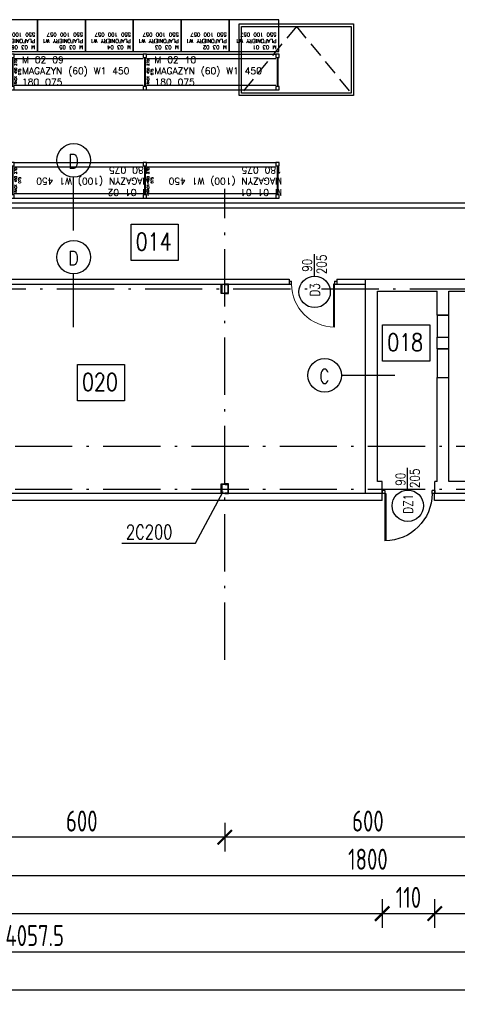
# Model space of a CAD drawing. Extents: x 153948 to 285449, y -89387 to -60195.
# Tile 8 of 100: x 250690 to 251608, y -86759 to -84696. Entities that reach past the tile are written whole.
import ezdxf
from ezdxf.enums import TextEntityAlignment as Align

# ---------------------------------------------------------------- set-up
doc = ezdxf.new("R2010")
doc.units = 0
doc.header["$LTSCALE"] = 100
doc.header["$MEASUREMENT"] = 0
doc.header["$PDMODE"] = 1
doc.linetypes.add('ACAD_ISO10W100', pattern=[18.5, 12, -3, 0.5, -3])
doc.linetypes.add('HIDDEN2', pattern=[4.7625, 3.175, -1.5875])
doc.layers.get('0').update_dxf_attribs({"linetype": 'CONTINUOUS'})
doc.layers.get('DEFPOINTS').update_dxf_attribs({"linetype": 'CONTINUOUS'})
for name, color, linetype in [('1', 2, 'CONTINUOUS'), ('ALUMINIUM', 5, 'CONTINUOUS'), ('DRZWI', 5, 'CONTINUOUS'), ('K-STA', 2, 'CONTINUOUS'), ('OKNA', 5, 'CONTINUOUS'), ('OPIS-POM', 2, 'CONTINUOUS'), ('OSIE', 8, 'ACAD_ISO10W100'), ('R-----OP', 2, 'CONTINUOUS'), ('rak550', 6, 'CONTINUOUS'), ('RS Minimasa VBA', 7, 'CONTINUOUS'), ('RS REGAŁY', 7, 'CONTINUOUS'), ('SCIANY-GK', 11, 'CONTINUOUS'), ('TEXT', 11, 'CONTINUOUS'), ('WYMIARY', 1, 'CONTINUOUS'), ('ŚWIETLIK', 2, 'CONTINUOUS')]:
    doc.layers.add(name, color=color, linetype=linetype)
doc.layers.add('CEGLA', color=4, linetype='CONTINUOUS', lineweight=30)
doc.layers.add('PANELE', color=3, linetype='CONTINUOUS', lineweight=30)
doc.styles.add('DYBY-NORMALNY-0-8-N', font='ROMANS.SHX', dxfattribs={"width": 0.8})
doc.styles.get("Standard").update_dxf_attribs({"font": 'txt.shx'})
doc.styles.add('STYLE2', font='isocp.shx', dxfattribs={"width": 0.8})
doc.styles.add('TXT3', font='SIMPLEX.SHX', dxfattribs={"width": 0.75, "height": 40})
doc.dimstyles.new('KRESKI_100', dxfattribs={"dimscale": 20, "dimtxt": 2.2, "dimasz": 1.5, "dimexe": 1.5, "dimexo": 1.5, "dimgap": 0.6, "dimtad": 1, "dimdec": 1, "dimrnd": 0.5, "dimdsep": 46, "dimtxsty": 'STYLE2', "dimblk1": 'ARCHTICK', "dimblk2": 'ARCHTICK', "dimsah": 1, "dimcen": 2.5, "dimdle": 1.5, "dimclrd": 10, "dimclre": 10, "dimclrt": 15, "dimadec": 0, "dimazin": 0, "dimtfac": 1, "dimtdec": 1, "dimtmove": 1, "dimatfit": 3, "dimldrblk": 'ARCHTICK', "dimfxl": 1.5, "dimfxlon": 1, "dimtolj": 1, "dimtzin": 0, "dimarcsym": 0})

# ---------------------------------------------------------------- blocks, each defined once
blk = doc.blocks.new('SC200X2')
at = {"layer": '1'}
for points in [[(-10, 7.5), (-10, 0), (-9.7, 0, 0.391021), (-9.1, 0.6), (-8.7, 5.6, -0.391021), (-7.6, 6.6), (7.6, 6.6, -0.391021), (8.7, 5.6), (9.1, 0.6, 0.391021), (9.7, 0), (10, 0), (10, 7.5)], [(-10, -7.5), (-10, 0), (-9.7, 0, -0.391021), (-9.1, -0.6), (-8.7, -5.6, 0.391021), (-7.6, -6.6), (7.6, -6.6, 0.391021), (8.7, -5.6), (9.1, -0.6, -0.391021), (9.7, 0), (10, 0), (10, -7.5)]]:
    blk.add_lwpolyline(points, format="xyb", close=True, dxfattribs=at)
blk = doc.blocks.new('D100')
at = {"layer": 'ALUMINIUM'}
for p, q in [((0, 0), (0, -6)), ((0, 0), (5, 0)), ((5, -6), (5, 0)), ((95, 0), (100, 0)), ((95, 0), (95, -6)), ((100, 0), (100, -6)), ((0, -6), (5, -6)), ((95, -6), (100, -6))]:
    blk.add_line(p, q, dxfattribs=at)
at = {"layer": 'ALUMINIUM', "lineweight": 9}
blk.add_line((95, -6), (95, -96), dxfattribs=at)
blk.add_arc((95, -6), 90, 180, 270, dxfattribs=at)
at = {"layer": 'DEFPOINTS'}
for p, q in [((93, -6), (93, -95.9)), ((95, -6), (93, -6))]:
    blk.add_line(p, q, dxfattribs=at)
blk = doc.blocks.new('D110')
at = {"layer": 'ALUMINIUM'}
for p, q in [((0, 0), (5.5, 0)), ((0, 0), (0, -6.6)), ((5.5, -6.6), (5.5, 0)), ((104.5, 0), (104.5, -6.6)), ((104.5, 0), (110, 0)), ((110, 0), (110, -6.6)), ((0, -6.6), (5.5, -6.6)), ((104.5, -6.6), (102.3, -6.6)), ((102.3, -6.6), (102.3, -105.5)), ((104.5, -6.6), (110, -6.6)), ((104.5, -6.6), (104.5, -105.6))]:
    blk.add_line(p, q, dxfattribs=at)
blk.add_arc((104.5, -6.6), 99, 180, 270, dxfattribs=at)
blk = doc.blocks.new('_ARCHTICK')
at = {"color": 0, "linetype": 'ByBlock', "const_width": 0.15}
blk.add_lwpolyline([(-0.5, -0.5), (0.5, 0.5)], dxfattribs=at)
blk = doc.blocks.new('*D20')
at = {"layer": 'DEFPOINTS', "color": 0, "ltscale": 0.1, "transparency": 16777216}
for p in [(248692.9, -85703), (260307.9, -85703), (260307.9, -86729)]:
    blk.add_point(p, dxfattribs=at)
at = {"layer": 'WYMIARY', "color": 10, "lineweight": -2, "ltscale": 0.1, "transparency": 16777216}
for p, q in [((248692.9, -86699), (248692.9, -86759)), ((260307.9, -86699), (260307.9, -86759)), ((248662.9, -86729), (260337.9, -86729))]:
    blk.add_line(p, q, dxfattribs=at)
at = {"layer": 'WYMIARY', "color": 10, "lineweight": -2, "ltscale": 0.1, "transparency": 16777216, "xscale": 30, "yscale": 30, "zscale": 30, "rotation": 180}
blk.add_blockref('_ARCHTICK', (248692.9, -86729), dxfattribs=at)
at = {"layer": 'WYMIARY', "color": 10, "lineweight": -2, "ltscale": 0.1, "transparency": 16777216, "xscale": 30, "yscale": 30, "zscale": 30}
blk.add_blockref('_ARCHTICK', (260307.9, -86729), dxfattribs=at)
at = {"layer": 'WYMIARY', "color": 15, "ltscale": 0.1, "transparency": 16777216, "insert": (254500.4, -86695), "char_height": 44, "attachment_point": 5, "style": 'STYLE2'}
blk.add_mtext('\\A1;11615', dxfattribs=at)
blk = doc.blocks.new('*D21')
at = {"layer": 'DEFPOINTS', "color": 0, "ltscale": 0.1, "transparency": 16777216}
for p in [(248692.9, -85703), (252750.4, -86569), (252750.4, -86649)]:
    blk.add_point(p, dxfattribs=at)
at = {"layer": 'WYMIARY', "color": 10, "lineweight": -2, "ltscale": 0.1, "transparency": 16777216}
for p, q in [((248692.9, -86619), (248692.9, -86679)), ((252750.4, -86619), (252750.4, -86679)), ((248662.9, -86649), (252780.4, -86649))]:
    blk.add_line(p, q, dxfattribs=at)
at = {"layer": 'WYMIARY', "color": 10, "lineweight": -2, "ltscale": 0.1, "transparency": 16777216, "xscale": 30, "yscale": 30, "zscale": 30, "rotation": 180}
blk.add_blockref('_ARCHTICK', (248692.9, -86649), dxfattribs=at)
at = {"layer": 'WYMIARY', "color": 10, "lineweight": -2, "ltscale": 0.1, "transparency": 16777216, "xscale": 30, "yscale": 30, "zscale": 30}
blk.add_blockref('_ARCHTICK', (252750.4, -86649), dxfattribs=at)
at = {"layer": 'WYMIARY', "color": 15, "ltscale": 0.1, "transparency": 16777216, "insert": (250721.7, -86615), "char_height": 44, "attachment_point": 5, "style": 'STYLE2'}
blk.add_mtext('\\A1;4057.5', dxfattribs=at)
blk = doc.blocks.new('*D34')
at = {"layer": 'DEFPOINTS', "color": 0, "ltscale": 0.1, "transparency": 16777216}
for p in [(248692.9, -85703), (251450.4, -86489), (251450.4, -86569)]:
    blk.add_point(p, dxfattribs=at)
at = {"layer": 'WYMIARY', "color": 10, "lineweight": -2, "ltscale": 0.1, "transparency": 16777216}
for p, q in [((248692.9, -86539), (248692.9, -86599)), ((251450.4, -86539), (251450.4, -86599)), ((248662.9, -86569), (251480.4, -86569))]:
    blk.add_line(p, q, dxfattribs=at)
at = {"layer": 'WYMIARY', "color": 10, "lineweight": -2, "ltscale": 0.1, "transparency": 16777216, "xscale": 30, "yscale": 30, "zscale": 30, "rotation": 180}
blk.add_blockref('_ARCHTICK', (248692.9, -86569), dxfattribs=at)
at = {"layer": 'WYMIARY', "color": 10, "lineweight": -2, "ltscale": 0.1, "transparency": 16777216, "xscale": 30, "yscale": 30, "zscale": 30}
blk.add_blockref('_ARCHTICK', (251450.4, -86569), dxfattribs=at)
at = {"layer": 'WYMIARY', "color": 15, "ltscale": 0.1, "transparency": 16777216, "insert": (250071.7, -86535), "char_height": 44, "attachment_point": 5, "style": 'STYLE2'}
blk.add_mtext('\\A1;2757.5', dxfattribs=at)
blk = doc.blocks.new('*D35')
at = {"layer": 'DEFPOINTS', "color": 0, "ltscale": 0.1, "transparency": 16777216}
for p in [(251450.4, -86489), (251560.4, -86489), (251560.4, -86569)]:
    blk.add_point(p, dxfattribs=at)
at = {"layer": 'WYMIARY', "color": 10, "lineweight": -2, "ltscale": 0.1, "transparency": 16777216}
for p, q in [((251450.4, -86539), (251450.4, -86599)), ((251560.4, -86539), (251560.4, -86599)), ((251420.4, -86569), (251590.4, -86569))]:
    blk.add_line(p, q, dxfattribs=at)
at = {"layer": 'WYMIARY', "color": 10, "lineweight": -2, "ltscale": 0.1, "transparency": 16777216, "xscale": 30, "yscale": 30, "zscale": 30, "rotation": 180}
blk.add_blockref('_ARCHTICK', (251450.4, -86569), dxfattribs=at)
at = {"layer": 'WYMIARY', "color": 10, "lineweight": -2, "ltscale": 0.1, "transparency": 16777216, "xscale": 30, "yscale": 30, "zscale": 30}
blk.add_blockref('_ARCHTICK', (251560.4, -86569), dxfattribs=at)
at = {"layer": 'WYMIARY', "color": 15, "ltscale": 0.1, "transparency": 16777216, "insert": (251505.4, -86535), "char_height": 44, "attachment_point": 5, "style": 'STYLE2'}
blk.add_mtext('\\A1;110', dxfattribs=at)
blk = doc.blocks.new('*D36')
at = {"layer": 'DEFPOINTS', "color": 0, "ltscale": 0.1, "transparency": 16777216}
for p in [(251560.4, -85703), (252180.4, -86489), (252180.4, -86569)]:
    blk.add_point(p, dxfattribs=at)
at = {"layer": 'WYMIARY', "color": 10, "lineweight": -2, "ltscale": 0.1, "transparency": 16777216}
for p, q in [((251560.4, -86539), (251560.4, -86599)), ((252180.4, -86539), (252180.4, -86599)), ((251530.4, -86569), (252210.4, -86569))]:
    blk.add_line(p, q, dxfattribs=at)
at = {"layer": 'WYMIARY', "color": 10, "lineweight": -2, "ltscale": 0.1, "transparency": 16777216, "xscale": 30, "yscale": 30, "zscale": 30, "rotation": 180}
blk.add_blockref('_ARCHTICK', (251560.4, -86569), dxfattribs=at)
at = {"layer": 'WYMIARY', "color": 10, "lineweight": -2, "ltscale": 0.1, "transparency": 16777216, "xscale": 30, "yscale": 30, "zscale": 30}
blk.add_blockref('_ARCHTICK', (252180.4, -86569), dxfattribs=at)
at = {"layer": 'WYMIARY', "color": 15, "ltscale": 0.1, "transparency": 16777216, "insert": (251870.4, -86535), "char_height": 44, "attachment_point": 5, "style": 'STYLE2'}
blk.add_mtext('\\A1;620', dxfattribs=at)
blk = doc.blocks.new('*D43')
at = {"layer": 'DEFPOINTS', "color": 0, "ltscale": 0.1, "transparency": 16777216}
for p in [(250520.4, -86409), (252320.4, -86409), (252320.4, -86489)]:
    blk.add_point(p, dxfattribs=at)
at = {"layer": 'WYMIARY', "color": 10, "lineweight": -2, "ltscale": 0.1, "transparency": 16777216}
for p, q in [((250520.4, -86459), (250520.4, -86519)), ((252320.4, -86459), (252320.4, -86519)), ((250490.4, -86489), (252350.4, -86489))]:
    blk.add_line(p, q, dxfattribs=at)
at = {"layer": 'WYMIARY', "color": 10, "lineweight": -2, "ltscale": 0.1, "transparency": 16777216, "xscale": 30, "yscale": 30, "zscale": 30, "rotation": 180}
blk.add_blockref('_ARCHTICK', (250520.4, -86489), dxfattribs=at)
at = {"layer": 'WYMIARY', "color": 10, "lineweight": -2, "ltscale": 0.1, "transparency": 16777216, "xscale": 30, "yscale": 30, "zscale": 30}
blk.add_blockref('_ARCHTICK', (252320.4, -86489), dxfattribs=at)
at = {"layer": 'WYMIARY', "color": 15, "ltscale": 0.1, "transparency": 16777216, "insert": (251420.4, -86455), "char_height": 44, "attachment_point": 5, "style": 'STYLE2'}
blk.add_mtext('\\A1;1800', dxfattribs=at)
blk = doc.blocks.new('*D65')
at = {"layer": 'DEFPOINTS', "color": 0, "ltscale": 0.1, "transparency": 16777216}
for p in [(251120.4, -86329), (251720.4, -86329), (251120.4, -86409)]:
    blk.add_point(p, dxfattribs=at)
at = {"layer": 'WYMIARY', "color": 10, "lineweight": -2, "ltscale": 0.1, "transparency": 16777216}
for p, q in [((251120.4, -86379), (251120.4, -86439)), ((251720.4, -86379), (251720.4, -86439)), ((251750.4, -86409), (251090.4, -86409))]:
    blk.add_line(p, q, dxfattribs=at)
at = {"layer": 'WYMIARY', "color": 10, "lineweight": -2, "ltscale": 0.1, "transparency": 16777216, "xscale": 30, "yscale": 30, "zscale": 30, "rotation": 180}
blk.add_blockref('_ARCHTICK', (251120.4, -86409), dxfattribs=at)
at = {"layer": 'WYMIARY', "color": 10, "lineweight": -2, "ltscale": 0.1, "transparency": 16777216, "xscale": 30, "yscale": 30, "zscale": 30}
blk.add_blockref('_ARCHTICK', (251720.4, -86409), dxfattribs=at)
at = {"layer": 'WYMIARY', "color": 15, "ltscale": 0.1, "transparency": 16777216, "insert": (251420.4, -86375), "char_height": 44, "attachment_point": 5, "style": 'STYLE2'}
blk.add_mtext('\\A1;600', dxfattribs=at)
blk = doc.blocks.new('*D66')
at = {"layer": 'DEFPOINTS', "color": 0, "ltscale": 0.1, "transparency": 16777216}
for p in [(251120.4, -86036.8), (250520.4, -86329), (250520.4, -86409)]:
    blk.add_point(p, dxfattribs=at)
at = {"layer": 'WYMIARY', "color": 10, "lineweight": -2, "ltscale": 0.1, "transparency": 16777216}
for p, q in [((250520.4, -86379), (250520.4, -86439)), ((251120.4, -86379), (251120.4, -86439)), ((251150.4, -86409), (250490.4, -86409))]:
    blk.add_line(p, q, dxfattribs=at)
at = {"layer": 'WYMIARY', "color": 10, "lineweight": -2, "ltscale": 0.1, "transparency": 16777216, "xscale": 30, "yscale": 30, "zscale": 30, "rotation": 180}
blk.add_blockref('_ARCHTICK', (250520.4, -86409), dxfattribs=at)
at = {"layer": 'WYMIARY', "color": 10, "lineweight": -2, "ltscale": 0.1, "transparency": 16777216, "xscale": 30, "yscale": 30, "zscale": 30}
blk.add_blockref('_ARCHTICK', (251120.4, -86409), dxfattribs=at)
at = {"layer": 'WYMIARY', "color": 15, "ltscale": 0.1, "transparency": 16777216, "insert": (250820.4, -86375), "char_height": 44, "attachment_point": 5, "style": 'STYLE2'}
blk.add_mtext('\\A1;600', dxfattribs=at)
blk = doc.blocks.new('NOGA RACK 450 007 075')
at = {"color": 1}
for p, q in [((2.8, 68), (2.8, 7)), ((4.2, 68), (4.2, 7))]:
    blk.add_line(p, q, dxfattribs=at)
for points in [[(0, 68), (7, 68), (7, 75), (0, 75)], [(0, 0), (7, 0), (7, 7), (0, 7)]]:
    blk.add_lwpolyline(points, close=True, dxfattribs=at)
blk = doc.blocks.new('RACK 450 270 075')
at = {"color": 1}
for p, q in [((2.75, 68), (2.75, 7)), ((4.25, 68), (4.25, 7)), ((7, 75), (277.8, 75)), ((7, 65.5), (277.8, 65.5)), ((7, 9.5), (277.8, 9.5)), ((7, 0), (277.8, 0))]:
    blk.add_line(p, q, dxfattribs=at)
for points in [[(0, 68), (7, 68), (7, 75), (0, 75)], [(0, 0), (7, 0), (7, 7), (0, 7)]]:
    blk.add_lwpolyline(points, close=True, dxfattribs=at)
at = {"color": 1, "insert": (14.25, 37.5), "char_height": 5, "width": 61, "attachment_point": 5, "rotation": 90}
blk.add_mtext('RACK 450 270 075', dxfattribs=at)

msp = doc.modelspace()

# ---------------------------------------------------------------- linework, layer by layer
at = {"layer": 'CEGLA', "ltscale": 0.1}
for p, q in [((251415.4, -85688.55), (251415.4, -85239.55)), ((251415.4, -85239.55), (252120.4, -85239.55)), ((251440.4, -85663.55), (251440.4, -85264.55)), ((251440.4, -85264.55), (251565.4, -85264.55)), ((251565.4, -85314.55), (251565.4, -85264.55)), ((251590.4, -85264.55), (252095.4, -85264.55)), ((251590.4, -85314.55), (251590.4, -85264.55)), ((251565.4, -85314.55), (251590.4, -85314.55)), ((251565.4, -85360.55), (251590.4, -85360.55)), ((251565.4, -85385.55), (251565.4, -85360.55)), ((251590.4, -85385.55), (251590.4, -85360.55)), ((251565.4, -85385.55), (251590.4, -85385.55)), ((251565.4, -85663.55), (251565.4, -85445.55)), ((251565.4, -85445.55), (251590.4, -85445.55)), ((251590.4, -85663.55), (251590.4, -85445.55)), ((251450.4, -85688.55), (251450.4, -85663.55)), ((251560.43, -85688.55), (251560.43, -85663.55))]:
    msp.add_line(p, q, dxfattribs=at)
at = {"layer": 'CEGLA', "ltscale": 0.5}
for p, q in [((251450.4, -85663.55), (251440.4, -85663.55)), ((251565.4, -85663.55), (251560.43, -85663.55)), ((252095.4, -85663.55), (251590.4, -85663.55))]:
    msp.add_line(p, q, dxfattribs=at)
at = {"layer": 'OKNA', "ltscale": 0.1}
for points in [[(251590.4, -85314.55), (251565.4, -85314.55), (251565.4, -85360.55), (251590.4, -85360.55)], [(251590.4, -85385.55), (251565.4, -85385.55), (251565.4, -85445.55), (251590.4, -85445.55)]]:
    msp.add_lwpolyline(points, close=True, dxfattribs=at)
at = {"layer": 'OPIS-POM'}
for points in [[(250923.83, -85123.91), (251022.5, -85123.91), (251022.5, -85200.23), (250923.83, -85200.23)], [(251451.34, -85334.77), (251550.01, -85334.77), (251550.01, -85411.09), (251451.34, -85411.09)], [(250811.23, -85417.94), (250909.9, -85417.94), (250909.9, -85494.25), (250811.23, -85494.25)]]:
    msp.add_lwpolyline(points, close=True, dxfattribs=at)
at = {"layer": 'OSIE', "ltscale": 0.1}
for p, q in [((251120.4, -86036.78), (251120.4, -85049.97)), ((248363.17, -85259.55), (263229.19, -85259.55)), ((247720.4, -85589.55), (263229.19, -85589.55)), ((247720.4, -85679.55), (263229.19, -85679.55))]:
    msp.add_line(p, q, dxfattribs=at)
at = {"layer": 'PANELE', "ltscale": 0.5}
for p, q in [((251450.4, -85688.55), (248733.4, -85688.55)), ((252180.4, -85688.55), (251560.4, -85688.55)), ((251450.4, -85703.05), (248692.9, -85703.05)), ((252180.4, -85703.05), (251560.4, -85703.05))]:
    msp.add_line(p, q, dxfattribs=at)
at = {"layer": 'PANELE', "ltscale": 0.1}
for p, q in [((251450.4, -85703.05), (251450.4, -85688.55)), ((251560.4, -85703.05), (251560.4, -85688.55))]:
    msp.add_line(p, q, dxfattribs=at)
at = {"layer": 'R-----OP'}
for p, q in [((250803.05, -85137.06), (250803.05, -85025.32)), ((250803.05, -85340.12), (250803.05, -85228.39)), ((251476.59, -85441.34), (251364.85, -85441.34))]:
    msp.add_line(p, q, dxfattribs=at)
for points in [[(251308.13, -85233.5), (251308.13, -85186.65)], [(251503.65, -85681.86), (251503.65, -85635.01)]]:
    msp.add_lwpolyline(points, dxfattribs=at)
for centre, radius in [((250803.44, -84990.15), 35.19), ((250803.44, -85193.21), 35.19), ((251308.61, -85265.94), 33), ((251329.67, -85440.95), 35.19), ((251504.13, -85714.3), 33)]:
    msp.add_circle(centre, radius, dxfattribs=at)
at = {"layer": 'rak550', "lineweight": -3}
for points in [[(250627.3, -84762.55), (250727.7, -84762.55), (250727.7, -84695.55), (250627.3, -84695.55)], [(250727.7, -84762.55), (250828.1, -84762.55), (250828.1, -84695.55), (250727.7, -84695.55)], [(250828.1, -84762.55), (250928.5, -84762.55), (250928.5, -84695.55), (250828.1, -84695.55)], [(250928.5, -84762.55), (251028.9, -84762.55), (251028.9, -84695.55), (250928.5, -84695.55)], [(251028.9, -84762.55), (251129.3, -84762.55), (251129.3, -84695.55), (251028.9, -84695.55)], [(251129.3, -84762.55), (251233.7, -84762.55), (251233.7, -84695.55), (251129.3, -84695.55)]]:
    msp.add_lwpolyline(points, close=True, dxfattribs=at)
at = {"layer": 'SCIANY-GK', "ltscale": 0.1}
for p, q in [((248722.4, -85079.55), (252493.33, -85079.55)), ((248722.4, -85089.55), (252483.38, -85089.55)), ((250170.4, -85239.55), (251255.4, -85239.55)), ((251255.4, -85239.55), (251255.4, -85249.55)), ((251355.4, -85239.55), (251355.4, -85249.55)), ((251355.4, -85239.55), (251415.4, -85239.55)), ((250410.45, -85249.55), (251255.4, -85249.55)), ((251355.4, -85249.55), (251415.4, -85249.55))]:
    msp.add_line(p, q, dxfattribs=at)
at = {"layer": 'TEXT'}
for p, q in [((251058.55, -85792.74), (251116.65, -85684.55)), ((250904.73, -85792.74), (251058.55, -85792.74))]:
    msp.add_line(p, q, dxfattribs=at)
at = {"layer": 'ŚWIETLIK', "linetype": 'HIDDEN2', "ltscale": 0.1}
for q in [(251155.4, -84849.55), (251385.4, -84849.55)]:
    msp.add_line((251270.4, -84709.55), q, dxfattribs=at)
at = {"layer": 'ŚWIETLIK'}
for points in [[(251150.4, -84704.55), (251390.4, -84704.55), (251390.4, -84854.55), (251150.4, -84854.55)], [(251155.4, -84709.55), (251385.4, -84709.55), (251385.4, -84849.55), (251155.4, -84849.55)]]:
    msp.add_lwpolyline(points, close=True, dxfattribs=at)

# ---------------------------------------------------------------- block references
at = {"layer": 'ALUMINIUM', "ltscale": 0.1, "xscale": -1}
msp.add_blockref('D110', (251560.43, -85681.99), dxfattribs=at)
at = {"layer": 'DRZWI', "ltscale": 0.12}
msp.add_blockref('D100', (251255.38, -85243.59), dxfattribs=at)
at = {"layer": 'K-STA', "ltscale": 0.5, "rotation": 270}
for p in [(251120.4, -85259.55), (251120.4, -85678.55)]:
    msp.add_blockref('SC200X2', p, dxfattribs=at)
at = {"layer": 'RS REGAŁY'}
for name, p in [('RACK 450 270 075', (250671.6, -84842.55)), ('RACK 450 270 075', (250949.4, -84842.55)), ('NOGA RACK 450 007 075', (251227.2, -84842.55)), ('RACK 450 270 075', (250671.6, -85069.55)), ('RACK 450 270 075', (250949.4, -85069.55)), ('NOGA RACK 450 007 075', (251227.2, -85069.55))]:
    msp.add_blockref(name, p, dxfattribs=at)

# ---------------------------------------------------------------- texts
at = {"layer": 'OPIS-POM', "style": 'DYBY-NORMALNY-0-8-N', "width": 0.8}
for s, p in [('014', (250971.03, -85160.73)), ('018', (251498.55, -85371.59)), ('020', (250858.43, -85454.75))]:
    msp.add_text(s, height=36.562, dxfattribs=at).set_placement(p, align=Align.MIDDLE)
at = {"layer": 'R-----OP', "style": 'DYBY-NORMALNY-0-8-N', "width": 0.8}
for s, p in [('D', (250803.04, -84992.26)), ('D', (250803.04, -85195.32)), ('C', (251329.27, -85443.06))]:
    msp.add_text(s, height=30, dxfattribs=at).set_placement(p, align=Align.MIDDLE)
at = {"layer": 'R-----OP', "color": 2, "style": 'DYBY-NORMALNY-0-8-N', "width": 0.8}
for s, p in [('90', (251293.13, -85210.28)), ('205', (251323.35, -85208.44)), ('90', (251488.65, -85658.63)), ('205', (251518.87, -85656.8))]:
    msp.add_text(s, height=20, rotation=90, dxfattribs=at).set_placement(p, align=Align.MIDDLE)
for s, p in [('D3', (251309.28, -85261.73)), ('DZ1', (251504.8, -85710.08))]:
    msp.add_text(s, height=20, rotation=90, dxfattribs=at).set_placement(p, align=Align.MIDDLE_CENTER)
at = {"layer": 'RS Minimasa VBA', "attachment_point": 1, "rotation": 180}
for s, insert, char_height, width in [('M 03 06^M^JPLAFONIERY W1 550 100 057', (250722.7, -84757.55), 8, 95.4), ('M 03 05^M^JPLAFONIERY W1 550 100 057', (250823.1, -84757.55), 8, 95.4), ('M 03 04^M^JPLAFONIERY W1 550 100 057', (250923.5, -84757.55), 8, 95.4), ('M 03 03^M^JPLAFONIERY W1 550 100 057', (251023.9, -84757.55), 8, 95.4), ('M 03 02^M^JPLAFONIERY W1 550 100 057', (251124.3, -84757.55), 8, 95.4), ('M 03 01^M^JPLAFONIERY W1 550 100 057', (251228.7, -84757.55), 8, 99.4), ('M 01 02^M^JMAGAZYN (100) W1 450 180 075', (250962.1, -85064.55), 14, 272.8), ('M 01 01^M^JMAGAZYN (100) W1 450 180 075', (251239.9, -85064.55), 14, 272.8)]:
    msp.add_mtext(s, dxfattribs=dict(at, insert=insert, char_height=char_height, width=width))
at = {"layer": 'RS Minimasa VBA', "char_height": 14, "width": 272.8, "attachment_point": 1}
for s, insert in [('M 02 09^M^JMAGAZYN (60) W1 450 180 075', (250695.1, -84772.55)), ('M 02 10^M^JMAGAZYN (60) W1 450 180 075', (250972.9, -84772.55))]:
    msp.add_mtext(s, dxfattribs=dict(at, insert=insert))
at = {"layer": 'TEXT', "style": 'TXT3', "width": 0.75}
msp.add_text('2C200', height=30, dxfattribs=at).set_placement((250913.02, -85784.45))

# ---------------------------------------------------------------- dimensions: what is measured, and where the dimension line sits
at = {"layer": 'WYMIARY', "ltscale": 0.1}
for base, p1, p2, picture, middle in [((260307.9, -86729.04), (248692.9, -85703.05), (260307.9, -85703.05), '*D20', (254500.4, -86695.04)), ((252750.4, -86649.04), (248692.9, -85703.05), (252750.4, -86569.04), '*D21', (250721.65, -86615.04)), ((251450.4, -86569.04), (248692.9, -85703.05), (251450.4, -86489.04), '*D34', (250071.65, -86535.04)), ((252180.4, -86569.04), (251560.4, -85703.05), (252180.4, -86489.04), '*D36', (251870.4, -86535.04)), ((250520.4, -86409.04), (251120.4, -86036.78), (250520.4, -86329.04), '*D66', (250820.4, -86375.04)), ((251120.4, -86409.04), (251720.4, -86329.04), (251120.4, -86329.04), '*D65', (251420.4, -86375.04)), ((252320.4, -86489.04), (250520.4, -86409.04), (252320.4, -86409.04), '*D43', (251420.4, -86455.04)), ((251560.4, -86569.04), (251450.4, -86489.04), (251560.4, -86489.04), '*D35', (251505.4, -86535.04))]:
    dim = msp.add_linear_dim(base=base, p1=p1, p2=p2, dimstyle='KRESKI_100', dxfattribs=at)
    dim.commit()
    dim.dimension.update_dxf_attribs({"geometry": picture, "text_midpoint": middle})

doc.saveas('drawing.dxf')
